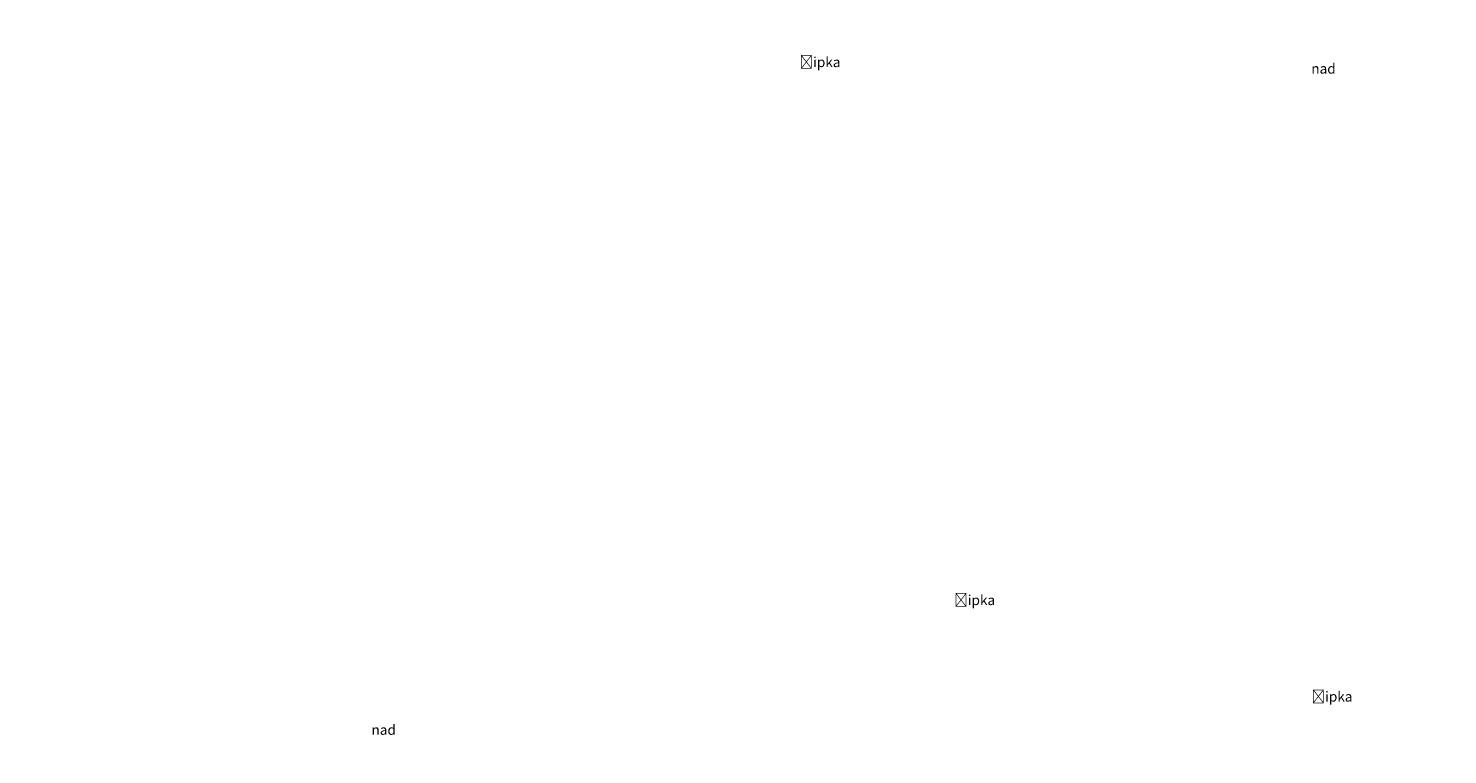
# Model space of a CAD drawing. Header units: millimetres. Extents: x -279 to 38310, y -2921 to 1853.
# Tile 3 of 3: x 18591 to 24285, y -1271 to 1643. Entities that reach past the tile are written whole.
import ezdxf

# ---------------------------------------------------------------- set-up
doc = ezdxf.new("R2010")
doc.units = ezdxf.units.MM
doc.header["$LTSCALE"] = 5
doc.layers.add('Značka', color=7, linetype='Continuous')
doc.styles.get("Standard").update_dxf_attribs({"font": 'romand.shx', "height": 50})

msp = doc.modelspace()

# ---------------------------------------------------------------- texts
at = {"layer": 'Značka', "color": 7, "char_height": 40, "attachment_point": 1}
for s, insert in [('\\pi559.77623;{\\C256;Šipka pro značky IS 7a \\P\\pi465.49052;nad vozovkou i vedle vozovky\\H2.08333x; }', (5118.1, 1634.7)), ('\\pi563.58576;{\\C256;Šipky pro značky IS 9a\\P\\pi465.49052;nad vozovkou i vedle vozovky\\H2.08333x; }', (12310.2, 1594.8)), ('\\pi558.82385;{\\C256;Šipka pro značky IS 9b\\P\\pi465.49052;nad vozovkou i vedle vozovky\\H2.08333x; }', (15797.5, 1611)), ('\\pi323.58576;{\\C256;Šipka pro značky IS 6d vedle vozovky}', (8741.2, 1527.5)), ('\\pi564.53814;{\\C256;Šipka pro značky IS 6f \\P\\pi465.49052;nad vozovkou i vedle vozovky\\H2.08333x; }', (-276.5, -630.8)), ('\\pi559.77623;{\\C256;Šipka pro značky IS 6g \\P\\pi465.49052;nad vozovkou i vedle vozovky\\H2.08333x; }', (1347.7, -1017.9))]:
    msp.add_mtext_dynamic_manual_height_columns(s, width=1877.648, gutter_width=100, heights=[0], dxfattribs=dict(at, insert=insert))

doc.saveas('drawing.dxf')
